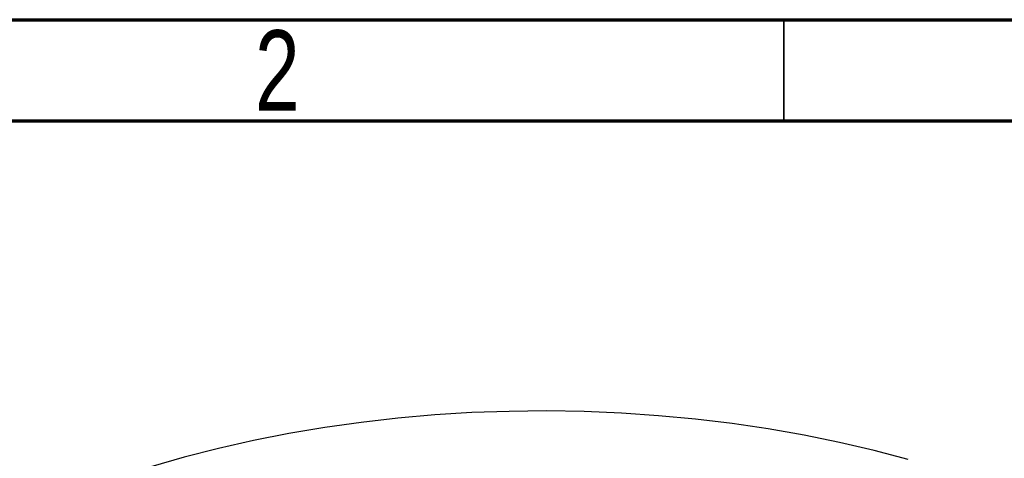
# Model space of a CAD drawing. Header units: millimetres. Extents: x 15 to 415, y 5 to 292.
# Tile 38 of 39: x 327 to 376, y 270 to 292. Entities that reach past the tile are written whole.
import ezdxf

# ---------------------------------------------------------------- set-up
doc = ezdxf.new("R2010")
doc.units = ezdxf.units.MM
doc.styles.add('SLDTEXTSTYLE0', font='TXT', dxfattribs={"width": 0.75})

msp = doc.modelspace()

# ---------------------------------------------------------------- linework, layer by layer
at = {"color": 7, "linetype": 'Continuous', "lineweight": 70}
for p, q in [((15, 292), (415, 292)), ((20, 287), (410, 287))]:
    msp.add_line(p, q, dxfattribs=at)
at = {"color": 7, "linetype": 'Continuous', "lineweight": 35}
msp.add_line((365, 287), (365, 292), dxfattribs=at)
at = {"color": 7, "linetype": 'Continuous', "lineweight": 25, "flags": 128}
msp.add_lwpolyline([(371.134, 270.268), (369.453, 270.712), (367.739, 271.112), (365.995, 271.468), (364.226, 271.778), (362.435, 272.043), (360.625, 272.262), (358.799, 272.433), (356.963, 272.558), (355.119, 272.635), (353.27, 272.665), (351.421, 272.647), (349.576, 272.582), (347.737, 272.469), (345.909, 272.309), (344.094, 272.102), (342.298, 271.849), (340.523, 271.55), (338.773, 271.205), (337.051, 270.816), (335.361, 270.383), (333.706, 269.907)], dxfattribs=at)

# ---------------------------------------------------------------- texts
at = {"color": 7, "linetype": 'Continuous', "lineweight": 0, "insert": (339.96, 291.477), "char_height": 3.969, "attachment_point": 2, "style": 'SLDTEXTSTYLE0'}
msp.add_mtext('2', dxfattribs=at)

doc.saveas('drawing.dxf')
